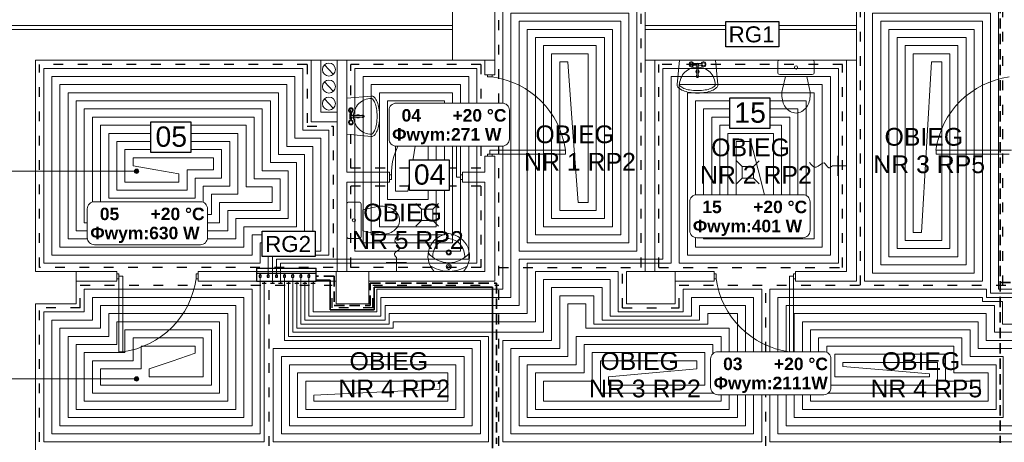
# Model space of a CAD drawing. Extents: x 280060 to 689961, y 120405 to 160329.
# Tile 20 of 85: x 658019 to 659231, y 150284 to 150805. Entities that reach past the tile are written whole.
import ezdxf
from ezdxf.lldxf.tags import DXFTag

# ---------------------------------------------------------------- set-up
doc = ezdxf.new("R2010")
doc.units = 0
doc.header["$MEASUREMENT"] = 0
for name, pattern in [('ACAD_ISO02W100', [15, 12, -3]), ('ACAD_ISO03W100', [30, 12, -18]), ('DASHED2', [9.525, 6.35, -3.175])]:
    doc.linetypes.add(name, pattern=pattern)
for name, color, linetype, lineweight in [('KAM-pro Biała Zarys', 7, 'CONTINUOUS', 9), ('KAM-pro C.O. Powrót', 150, 'ACAD_ISO02W100', 35), ('KAM-pro C.O. Zasilenie', 1, 'CONTINUOUS', 35), ('KAM-pro Kocioł C.O.', 7, 'CONTINUOUS', 18), ('KAM-pro Opis C.O.', 16, 'CONTINUOUS', 13), ('KAM-pro opis Temperatury', 102, 'CONTINUOUS', 18), ('KAM-pro Podkład Sanitarny', 253, 'CONTINUOUS', 25), ('KAM-pro Przerywana Podłogówka', 150, 'ACAD_ISO03W100', 9)]:
    doc.layers.add(name, color=color, linetype=linetype, lineweight=lineweight)
doc.layers.add('KAM-pro Podłogówka Powrót', color=7, linetype='DASH', lineweight=9, true_color=0x008000)
doc.layers.add('KAM-pro Podłogówka Zasilanie', color=7, linetype='SOLID', lineweight=9, true_color=0xff8000)
doc.styles.add('ARIAL', font='arial.ttf')
tags = doc.linetypes.add('DASH', pattern=[15, 10, -5]).pattern_tags.tags
tags[6:7] = [DXFTag(74, 4), DXFTag(75, 0), DXFTag(340, '0'), DXFTag(46, 0.0), DXFTag(50, 0.0), DXFTag(44, 0.0), DXFTag(45, 0.0)]
tags[4:5] = [DXFTag(74, 4), DXFTag(75, 0), DXFTag(340, '0'), DXFTag(46, 0.0), DXFTag(50, 0.0), DXFTag(44, 0.0), DXFTag(45, 0.0)]
tags = doc.linetypes.add('SOLID', pattern=[10, 10, 0]).pattern_tags.tags
tags[6:7] = [DXFTag(74, 4), DXFTag(75, 0), DXFTag(340, '0'), DXFTag(46, 0.0), DXFTag(50, 0.0), DXFTag(44, 0.0), DXFTag(45, 0.0)]
tags[4:5] = [DXFTag(74, 4), DXFTag(75, 0), DXFTag(340, '0'), DXFTag(46, 0.0), DXFTag(50, 0.0), DXFTag(44, 0.0), DXFTag(45, 0.0)]

msp = doc.modelspace()

# ---------------------------------------------------------------- hatches: boundary and pattern name
at = {"layer": 'KAM-pro Opis C.O.'}
h = msp.add_hatch(color=32, dxfattribs=at)
h.dxf.hatch_style = 1
h.paths.add_polyline_path([(658160.5, 150618.3, 1), (658165.7, 150618.3, 1)])
h = msp.add_hatch(color=32, dxfattribs=at)
h.dxf.hatch_style = 1
h.paths.add_polyline_path([(658160.5, 150362.6, 1), (658165.7, 150362.6, 1)])

# ---------------------------------------------------------------- linework, layer by layer
at = {"layer": 'KAM-pro Biała Zarys', "lineweight": 30}
msp.add_line((658383.9, 150483), (658383.9, 150499), dxfattribs=at)
at = {"layer": 'KAM-pro Biała Zarys', "lineweight": 25}
for points in [[(658893, 150708.8), (658942.2, 150708.8), (658942.2, 150670.8), (658893, 150670.8)], [(658180.8, 150679.3), (658230, 150679.3), (658230, 150641.3), (658180.8, 150641.3)], [(658498.8, 150632.5), (658547.9, 150632.5), (658547.9, 150594.5), (658498.8, 150594.5)]]:
    msp.add_lwpolyline(points, close=True, dxfattribs=at)
at = {"layer": 'KAM-pro C.O. Powrót', "color": 6, "linetype": 'DASHED2', "ltscale": 2}
for p, q in [((659225.8, 150825.7), (659225.8, 150284)), ((658406.1, 150489.2), (658383.9, 150489.2)), ((658406.1, 150489.2), (658406.1, 150452.8)), ((658450.5, 150452.8), (658450.5, 150480.6)), ((658450.5, 150480.6), (658606.1, 150480.6)), ((658606.1, 150480.6), (658606.1, 150282.5)), ((659225.8, 150481.4), (659268.5, 150481.4)), ((658406.1, 150452.8), (658450.5, 150452.8))]:
    msp.add_line(p, q, dxfattribs=at)
at = {"layer": 'KAM-pro C.O. Zasilenie', "color": 3}
for p, q in [((658401.1, 150484.2), (658383.9, 150484.2)), ((658401.1, 150484.2), (658401.1, 150447.8)), ((658455.5, 150447.8), (658455.5, 150475.6)), ((658455.5, 150475.6), (658601.1, 150475.6)), ((658601.1, 150475.6), (658601.1, 150277.5)), ((658401.1, 150447.8), (658455.5, 150447.8))]:
    msp.add_line(p, q, dxfattribs=at)
at = {"layer": 'KAM-pro Kocioł C.O.', "lineweight": 30}
for p, q in [((658310.8, 150499), (658383.9, 150499)), ((658310.8, 150499), (658310.8, 150483)), ((658310.8, 150493), (658383.9, 150493)), ((658315.2, 150493), (658315.2, 150490.5)), ((658325.2, 150493), (658325.2, 150490.5)), ((658335.2, 150493), (658335.2, 150490.5)), ((658345.2, 150493), (658345.2, 150490.5)), ((658355.2, 150493), (658355.2, 150490.5)), ((658365.2, 150493), (658365.2, 150490.5)), ((658375.2, 150493), (658375.2, 150490.5)), ((658310.8, 150483), (658383.9, 150483)), ((658316.4, 150490.5), (658313.9, 150490.5)), ((658313.9, 150490.5), (658313.9, 150488)), ((658313.9, 150488), (658316.4, 150488)), ((658316.4, 150488), (658316.4, 150490.5)), ((658317.7, 150480.5), (658322.7, 150480.5)), ((658320.2, 150483), (658320.2, 150480.5)), ((658326.4, 150490.5), (658323.9, 150490.5)), ((658323.9, 150490.5), (658323.9, 150488)), ((658323.9, 150488), (658326.4, 150488)), ((658326.4, 150488), (658326.4, 150490.5)), ((658327.7, 150480.5), (658332.7, 150480.5)), ((658330.2, 150483), (658330.2, 150480.5)), ((658336.4, 150490.5), (658333.9, 150490.5)), ((658333.9, 150490.5), (658333.9, 150488)), ((658333.9, 150488), (658336.4, 150488)), ((658336.4, 150488), (658336.4, 150490.5)), ((658337.7, 150480.5), (658342.7, 150480.5)), ((658340.2, 150483), (658340.2, 150480.5)), ((658346.4, 150490.5), (658343.9, 150490.5)), ((658343.9, 150490.5), (658343.9, 150488)), ((658343.9, 150488), (658346.4, 150488)), ((658346.4, 150488), (658346.4, 150490.5)), ((658347.7, 150480.5), (658352.7, 150480.5)), ((658350.2, 150483), (658350.2, 150480.5)), ((658356.4, 150490.5), (658353.9, 150490.5)), ((658353.9, 150490.5), (658353.9, 150488)), ((658353.9, 150488), (658356.4, 150488)), ((658356.4, 150488), (658356.4, 150490.5)), ((658357.7, 150480.5), (658362.7, 150480.5)), ((658360.2, 150483), (658360.2, 150480.5)), ((658366.4, 150490.5), (658363.9, 150490.5)), ((658363.9, 150490.5), (658363.9, 150488)), ((658363.9, 150488), (658366.4, 150488)), ((658366.4, 150488), (658366.4, 150490.5)), ((658367.7, 150480.5), (658372.7, 150480.5)), ((658370.2, 150483), (658370.2, 150480.5)), ((658376.4, 150490.5), (658373.9, 150490.5)), ((658373.9, 150490.5), (658373.9, 150488)), ((658373.9, 150488), (658376.4, 150488)), ((658376.4, 150488), (658376.4, 150490.5)), ((658377.7, 150480.5), (658382.7, 150480.5)), ((658380.2, 150483), (658380.2, 150480.5))]:
    msp.add_line(p, q, dxfattribs=at)
for points in [[(658888, 150802.7), (658953.2, 150802.7), (658953.2, 150771.6), (658888, 150771.6)], [(658317.7, 150544.6), (658382.8, 150544.6), (658382.8, 150513.5), (658317.7, 150513.5)]]:
    msp.add_lwpolyline(points, close=True, dxfattribs=at)
at = {"layer": 'KAM-pro Opis C.O.', "color": 32}
for p, q in [((657614.3, 150618.3), (658163.1, 150618.3)), ((657614.3, 150362.6), (658163.1, 150362.6))]:
    msp.add_line(p, q, dxfattribs=at)
for centre in [(658163.1, 150618.3), (658163.1, 150362.6)]:
    msp.add_circle(centre, 2.6, dxfattribs=at)
at = {"layer": 'KAM-pro opis Temperatury', "color": 3}
for points in [[(658482.6, 150649.2), (658612.9, 150649.2, 0.414214), (658621.8, 150658.1), (658621.8, 150693.4, 0.414214), (658612.9, 150702.2), (658482.6, 150702.2, 0.414214), (658473.8, 150693.4), (658473.8, 150658.1, 0.414214), (658482.6, 150649.2)], [(658852.6, 150536.4), (658983, 150536.4, 0.414214), (658991.8, 150545.2), (658991.8, 150580.5, 0.414214), (658983, 150589.4), (658852.6, 150589.4, 0.414214), (658843.8, 150580.5), (658843.8, 150545.2, 0.414214), (658852.6, 150536.4)], [(658111.3, 150527.8), (658241.6, 150527.8, 0.414214), (658250.4, 150536.6), (658250.4, 150572, 0.414214), (658241.6, 150580.8), (658111.3, 150580.8, 0.414214), (658102.4, 150572), (658102.4, 150536.6, 0.414214), (658111.3, 150527.8)], [(658878.2, 150343.1), (659008.6, 150343.1, 0.414214), (659017.4, 150351.9), (659017.4, 150387.3, 0.414214), (659008.6, 150396.1), (658878.2, 150396.1, 0.414214), (658869.4, 150387.3), (658869.4, 150351.9, 0.414214), (658878.2, 150343.1)]]:
    msp.add_lwpolyline(points, format="xyb", dxfattribs=at)
at = {"layer": 'KAM-pro Podkład Sanitarny', "lineweight": 20, "ltscale": 13}
for p, q in [((658551.8, 150755), (658551.8, 150823)), ((658603.8, 150755), (658603.8, 150823)), ((658788.8, 150755), (658788.8, 150823)), ((659048.8, 150755), (659048.8, 150823)), ((657998.8, 150798), (658551.8, 150798)), ((658788.8, 150798), (658888, 150798)), ((658953.2, 150798), (659048.8, 150798)), ((657998.8, 150793), (658551.8, 150793)), ((658788.8, 150793), (658888, 150793)), ((658953.2, 150793), (659048.8, 150793)), ((658038.8, 150495), (658038.8, 150755)), ((658038.8, 150755), (658551.8, 150755)), ((658038.8, 150755), (658551.8, 150755)), ((658389.8, 150755), (658377.8, 150755)), ((658377.8, 150755), (658377.8, 150679)), ((658389.8, 150691), (658389.8, 150755)), ((658405.2, 150737.8), (658394.3, 150749.5)), ((658409.8, 150495), (658409.8, 150755)), ((658409.8, 150755), (658409.8, 150691)), ((658421.8, 150617), (658421.8, 150755)), ((658421.8, 150755), (658421.8, 150617)), ((658551.8, 150755), (658603.8, 150755)), ((658591.8, 150737), (658591.8, 150755)), ((658591.8, 150755), (658591.8, 150737)), ((658603.8, 150737), (658603.8, 150755)), ((658788.8, 150755), (659048.8, 150755)), ((658788.8, 150495), (658788.8, 150755)), ((658800.8, 150495), (658800.8, 150755)), ((658847.5, 150750.9), (658852.3, 150751.2)), ((658852.3, 150748.8), (658847.5, 150749.1)), ((658858.9, 150750.9), (658854, 150751.2)), ((658858.9, 150749.1), (658854, 150748.8)), ((659036.8, 150495), (659036.8, 150755)), ((659048.8, 150483), (659048.8, 150755)), ((658591.8, 150737), (658603.8, 150737)), ((658594.8, 150734.5), (658594.8, 150737)), ((658597.8, 150734.5), (658594.8, 150734.5)), ((658597.8, 150734.5), (658600.8, 150734.5)), ((658600.8, 150734.5), (658600.8, 150737)), ((658854.4, 150735.8), (658854.4, 150734.9)), ((658405.2, 150716.8), (658394.3, 150728.4)), ((658405.2, 150695.9), (658394.3, 150707.5)), ((658409.8, 150691), (658389.8, 150691)), ((658425.9, 150691.7), (658425.5, 150686.8)), ((658425.9, 150680.3), (658425.5, 150685.1)), ((658427.6, 150691.7), (658428, 150686.8)), ((658428, 150685.1), (658427.6, 150680.3)), ((658441, 150687.2), (658441.8, 150687.2)), ((658377.8, 150679), (658409.8, 150679)), ((658556.8, 150611), (658556.8, 150649.2)), ((658556.8, 150649.2), (658556.8, 150611)), ((658561.8, 150614), (658561.8, 150649.2)), ((658591.8, 150617), (658591.8, 150637)), ((658591.8, 150637), (658603.8, 150637)), ((658597.8, 150639.5), (658594.8, 150639.5)), ((658594.8, 150639.5), (658594.8, 150637)), ((658600.8, 150637), (658594.8, 150637)), ((658597.8, 150639.5), (658597.8, 150644.5)), ((658690.8, 150644.5), (658597.8, 150644.5)), ((658597.8, 150639.5), (658600.8, 150639.5)), ((658600.8, 150639.5), (658600.8, 150637)), ((658600.8, 150639.5), (658690.8, 150639.5)), ((658600.8, 150639.5), (658610.8, 150639.5)), ((658603.8, 150483), (658603.8, 150637)), ((658690.8, 150639.5), (658690.8, 150644.5)), ((659025.8, 150612.6), (659025.8, 150637.4)), ((659146.8, 150639.5), (659146.8, 150644.5)), ((659146.8, 150644.5), (659239.8, 150644.5)), ((659236.8, 150639.5), (659146.8, 150639.5)), ((658901.2, 150631), (658908.2, 150624)), ((658929.2, 150631), (658922.2, 150624)), ((659036.8, 150625), (659019.5, 150625)), ((658421.8, 150617), (658474.3, 150617)), ((658474.3, 150605), (658474.3, 150617)), ((658476.8, 150614), (658474.3, 150614)), ((658476.8, 150611), (658476.8, 150614)), ((658561.8, 150611), (658561.8, 150614)), ((658561.8, 150614), (658564.3, 150614)), ((658564.3, 150617), (658591.8, 150617)), ((658564.3, 150605), (658564.3, 150617)), ((658564.3, 150614), (658564.3, 150608)), ((658922.2, 150624), (658908.2, 150624)), ((658908.2, 150624), (658908.2, 150610)), ((658922.2, 150617), (658922.2, 150624)), ((658922.2, 150610), (658922.2, 150624)), ((658421.8, 150495), (658421.8, 150605)), ((658421.8, 150605), (658474.3, 150605)), ((658476.8, 150608), (658474.3, 150608)), ((658476.8, 150611), (658476.8, 150608)), ((658561.8, 150611), (658556.8, 150611)), ((658561.8, 150611), (658561.8, 150608)), ((658561.8, 150608), (658564.3, 150608)), ((658564.3, 150605), (658591.8, 150605)), ((658591.8, 150495), (658591.8, 150605)), ((658901.2, 150603), (658908.2, 150610)), ((658908.2, 150610), (658922.2, 150610)), ((658929.2, 150603), (658922.2, 150610)), ((658506.7, 150578.8), (658513.7, 150571.8)), ((658534.7, 150578.8), (658527.7, 150571.8)), ((658527.7, 150571.8), (658513.7, 150571.8)), ((658513.7, 150571.8), (658513.7, 150557.8)), ((658527.7, 150564.8), (658527.7, 150571.8)), ((658527.7, 150557.8), (658527.7, 150571.8)), ((658506.7, 150550.8), (658513.7, 150557.8)), ((658513.7, 150557.8), (658527.7, 150557.8)), ((658534.7, 150550.8), (658527.7, 150557.8)), ((658470.4, 150506), (658495.1, 150506)), ((658482.8, 150495), (658482.8, 150512.3)), ((658546.6, 150503.8), (658546.6, 150505.5)), ((658547.6, 150503.8), (658547.6, 150505.5)), ((658038.8, 150495), (658088.8, 150495)), ((658098.8, 150495), (658038.8, 150495)), ((658088.8, 150455), (658088.8, 150495)), ((658088.8, 150495), (658138.8, 150495)), ((658098.8, 150495), (658138.8, 150495)), ((658138.8, 150495), (658138.8, 150483)), ((658141.3, 150492), (658138.8, 150492)), ((658138.8, 150486), (658138.8, 150492)), ((658141.3, 150489), (658141.3, 150492)), ((658236.3, 150489), (658236.3, 150492)), ((658236.3, 150492), (658238.8, 150492)), ((658238.8, 150495), (658408.8, 150495)), ((658238.8, 150495), (658238.8, 150483)), ((658408.8, 150495), (658448.8, 150495)), ((658408.8, 150455), (658408.8, 150495)), ((658448.8, 150455), (658448.8, 150495)), ((658448.8, 150495), (658591.8, 150495)), ((658529.2, 150495), (658565.2, 150495)), ((658546.6, 150496.5), (658546.6, 150497.8)), ((658547.6, 150496.5), (658547.6, 150497.7)), ((658765.8, 150495), (658825.8, 150495)), ((658765.8, 150455), (658765.8, 150495)), ((658800.8, 150495), (658873.8, 150495)), ((658825.8, 150455), (658825.8, 150495)), ((658873.8, 150495), (658873.8, 150483)), ((658876.3, 150492), (658873.8, 150492)), ((658876.3, 150489), (658876.3, 150492)), ((658971.3, 150489), (658971.3, 150492)), ((658971.3, 150492), (658973.8, 150492)), ((658973.8, 150495), (659036.8, 150495)), ((658973.8, 150495), (658973.8, 150483)), ((658973.8, 150486), (658973.8, 150492)), ((658088.8, 150483), (658138.8, 150483)), ((658141.3, 150486), (658138.8, 150486)), ((658141.3, 150489), (658146.3, 150489)), ((658141.3, 150489), (658141.3, 150486)), ((658141.3, 150486), (658141.3, 150396)), ((658146.3, 150396), (658146.3, 150489)), ((658236.3, 150489), (658236.3, 150486)), ((658236.3, 150486), (658238.8, 150486)), ((658238.8, 150483), (658408.8, 150483)), ((658448.8, 150483), (658603.8, 150483)), ((658825.8, 150483), (658873.8, 150483)), ((658876.3, 150486), (658873.8, 150486)), ((658876.3, 150489), (658876.3, 150486)), ((658971.3, 150489), (658966.3, 150489)), ((658966.3, 150396), (658966.3, 150489)), ((658971.3, 150489), (658971.3, 150486)), ((658971.3, 150486), (658973.8, 150486)), ((658971.3, 150486), (658971.3, 150396)), ((658973.8, 150483), (659048.8, 150483)), ((658038.8, 149890), (658038.8, 150455)), ((658038.8, 150455), (658088.8, 150455)), ((658038.8, 150455), (658088.8, 150455)), ((658408.8, 150455), (658448.8, 150455)), ((658765.8, 150455), (658825.8, 150455)), ((658141.3, 150396), (658146.3, 150396)), ((658971.3, 150396), (658966.3, 150396))]:
    msp.add_line(p, q, dxfattribs=at)
for points in [[(658828.2, 150725), (658831, 150755), (658875.4, 150755), (658878.2, 150725, -0.022809), (658878.2, 150724.6, -0.203453), (658876.8, 150721.4, -0.097163), (658870.9, 150717.6, -0.054131), (658863.4, 150715.5, -0.041072), (658853.2, 150714.6, -0.041072), (658843, 150715.5, -0.054131), (658835.5, 150717.6, -0.097163), (658829.6, 150721.4, -0.203453), (658828.2, 150724.6, -0.203453)], [(658875.2, 150724.8, -0.022809), (658875.2, 150724.6, -0.203453), (658874.7, 150723.6, -0.097163), (658869.8, 150720.3, -0.054131), (658862.9, 150718.4, -0.041072), (658853.2, 150717.6, -0.041072), (658843.5, 150718.4, -0.054131), (658836.6, 150720.3, -0.097163), (658831.6, 150723.6, -0.203453), (658831.2, 150724.6, -0.098491), (658832.9, 150733.1, -0.098491), (658837.6, 150740.2, -0.098491), (658844.8, 150745, -0.098491), (658853.2, 150746.6, -0.098491), (658861.6, 150745, -0.098491), (658868.7, 150740.2, -0.098491), (658873.5, 150733.1, -0.098491), (658875.2, 150724.6)], [(658854, 150735.5, 0.104546), (658854, 150735.8), (658854, 150750, 1), (658852.3, 150750), (658852.3, 150735.8, 0.104546), (658852.4, 150735.5)], [(658852.3, 150736.7, 0.009141), (658852.3, 150736.6, 0.100796), (658852, 150736.2, 0.104546), (658851.9, 150735.8, 0.104546), (658852, 150735.4)], [(658851.9, 150735.8), (658851.9, 150734.9, 0.104546), (658852, 150734.5, 0.100796), (658852.3, 150734.1, 0.095911), (658852.7, 150733.8, 0.09272), (658853.2, 150733.7, 0.09272), (658853.7, 150733.8, 0.095911), (658854.1, 150734.1, 0.100796), (658854.3, 150734.5)], [(658852, 150735.4, 0.100796), (658852.3, 150735, 0.095911), (658852.7, 150734.7)], [(658853.2, 150734.6, 0.09272), (658853.7, 150734.7, 0.095911), (658854.1, 150735, 0.100796), (658854.3, 150735.4)], [(658854.3, 150735.4, 0.104546), (658854.4, 150735.8, 0.104546), (658854.3, 150736.2, 0.100796), (658854.1, 150736.6)], [(658451.7, 150661), (658421.8, 150663.8), (658421.8, 150708.2), (658451.7, 150711, -0.022809), (658452.1, 150711, -0.203453), (658455.3, 150709.6, -0.097163), (658459.2, 150703.7, -0.054131), (658461.3, 150696.2, -0.041072), (658462.1, 150686, -0.041072), (658461.3, 150675.8, -0.054131), (658459.2, 150668.3, -0.097163), (658455.3, 150662.4, -0.203453), (658452.1, 150661, -0.203453)], [(658990.8, 150704.2, 0.072039), (658992, 150712.5, 0.05824), (658991.2, 150719.3)], [(658452, 150708, -0.022809), (658452.1, 150708, -0.203453), (658453.2, 150707.5, -0.097163), (658456.4, 150702.6, -0.054131), (658458.3, 150695.7, -0.041072), (658459.1, 150686, -0.041072), (658458.3, 150676.3, -0.054131), (658456.4, 150669.4, -0.097163), (658453.2, 150664.4, -0.203453), (658452.1, 150664, -0.098491), (658443.7, 150665.7, -0.098491), (658436.6, 150670.4, -0.098491), (658431.8, 150677.6, -0.098491), (658430.1, 150686, -0.098491), (658431.8, 150694.4, -0.098491), (658436.6, 150701.6, -0.098491), (658443.7, 150706.3, -0.098491), (658452.1, 150708)], [(658441.2, 150686.8, 0.104546), (658441, 150686.8), (658426.8, 150686.8, 1), (658426.8, 150685.1), (658441, 150685.1, 0.104546), (658441.2, 150685.2)], [(658441.4, 150687.2, 0.104546), (658441, 150687.2, 0.104546), (658440.5, 150687.2, 0.100796), (658440.1, 150686.9)], [(658440.1, 150685.1, 0.009141), (658440.1, 150685.1, 0.100796), (658440.5, 150684.8, 0.104546), (658441, 150684.7, 0.104546), (658441.4, 150684.8)], [(658441, 150684.7), (658441.8, 150684.7, 0.104546), (658442.3, 150684.8, 0.100796), (658442.7, 150685.1, 0.095911), (658442.9, 150685.5, 0.09272), (658443, 150686, 0.09272), (658442.9, 150686.5, 0.095911), (658442.7, 150686.9, 0.100796), (658442.3, 150687.2)], [(658442.1, 150686, 0.09272), (658442, 150686.5, 0.095911), (658441.8, 150686.9, 0.100796), (658441.4, 150687.2)], [(658441.4, 150684.8, 0.100796), (658441.8, 150685.1, 0.095911), (658442, 150685.5)], [(658967.4, 150691.9, 0.132138), (658974.5, 150690, 0.132138), (658981.5, 150691.9)], [(658472.6, 150574.2, 0.072039), (658464.3, 150575.4, 0.05824), (658457.5, 150574.6)], [(658484.9, 150550.9, 0.132138), (658486.8, 150557.9, 0.132138), (658484.9, 150565)]]:
    msp.add_lwpolyline(points, format="xyb", dxfattribs=at)
for points in [[(658954.5, 150737.5), (658994.5, 150737.5, 0.414214), (658997, 150740), (658997, 150752.5, 0.414214), (658994.5, 150755), (658954.5, 150755, 0.414214), (658952, 150752.5), (658952, 150740, 0.414214)], [(658439.3, 150537.9), (658439.3, 150577.9, 0.414214), (658436.8, 150580.4), (658424.3, 150580.4, 0.414214), (658421.8, 150577.9), (658421.8, 150537.9, 0.414214), (658424.3, 150535.4), (658436.8, 150535.4, 0.414214)]]:
    msp.add_lwpolyline(points, format="xyb", close=True, dxfattribs=at)
for points in [[(658991.2, 150719.3), (658987.6, 150735), (658961.4, 150735), (658957.8, 150719.3)], [(658457.5, 150574.6), (658441.7, 150571), (658441.7, 150544.9), (658457.5, 150541.2)]]:
    msp.add_lwpolyline(points, dxfattribs=at)
for centre, radius in [((658399.8, 150743.6), 8), ((658845.7, 150750), 2), ((658860.7, 150750), 2), ((658974.5, 150746.2), 1.96), ((658399.8, 150722.6), 8), ((658399.8, 150701.7), 8), ((658426.8, 150693.5), 2), ((658426.8, 150678.5), 2), ((658430.5, 150557.9), 1.96), ((658547.2, 150518.4), 3.05), ((658547.2, 150518.4), 2.15), ((658547.2, 150500.8), 3.05), ((658547.2, 150500.8), 1.55)]:
    msp.add_circle(centre, radius, dxfattribs=at)
for centre, radius, start, end in [((658845.7, 150750), 3, 18.4795, 341.5205), ((658853.2, 150750), 1.5, 304.5181, 235.4819), ((658860.7, 150750), 3, 198.4795, 161.5205), ((658586.2, 150629.9), 105.6, 7.942, 82.058), ((658853.2, 150741.1), 2, 115.1507, 244.8493), ((658853.1, 150735.8), 0.778, 203.8735, 226.8965), ((658853.2, 150735.9), 0.848, 226.8965, 248.8106), ((658853.2, 150736), 1.33, 248.8106, 270), ((658853.2, 150736), 0.934, 248.8106, 270), ((658853.2, 150736), 0.934, 270, 291.1894), ((658853.2, 150735.9), 0.848, 291.1894, 313.1035), ((658853.3, 150735.8), 0.778, 313.1035, 336.1265), ((658853.2, 150741.1), 2, 295.1507, 64.8493), ((658853.2, 150735.7), 1.25, 46.8965, 48.9915), ((658853.3, 150734.9), 1.1, 336.1265, 0), ((659251.3, 150629.9), 105.6, 97.942, 172.058), ((658986.4, 150712.5), 29.4, 166.6674, 180), ((658986.4, 150712.5), 29.4, 180, 196.4817), ((658980.5, 150710.8), 23.3, 196.4817, 215.5377), ((658976.8, 150708.1), 18.7, 215.5377, 239.8906), ((658972.1, 150708.1), 18.7, 300.1094, 324.4623), ((658968.4, 150710.8), 23.3, 324.4623, 343.5183), ((658426.8, 150693.5), 3, 288.4795, 251.5205), ((658426.8, 150686), 1.5, 34.5181, 325.4819), ((658435.6, 150686), 2, 25.1507, 154.8493), ((658435.6, 150686), 2, 205.1507, 334.8493), ((658441, 150686), 1.25, 136.8966, 138.9915), ((658440.9, 150686.1), 0.778, 43.1034, 66.1265), ((658440.9, 150685.9), 0.778, 293.8735, 316.8966), ((658440.9, 150686), 0.848, 21.1894, 43.1034), ((658440.9, 150686), 0.848, 316.8966, 338.8106), ((658440.8, 150686), 0.934, 0, 21.1894), ((658440.8, 150686), 0.934, 338.8106, 0), ((658441.8, 150686.2), 1.1, 66.1265, 90), ((658440.8, 150686), 1.33, 338.8106, 0), ((658426.8, 150678.5), 3, 108.4795, 71.5205), ((658552.6, 150615.2), 75.9, 153.3548, 180.916), ((658466, 150551.9), 23.3, 54.4623, 73.5183), ((658468.6, 150555.6), 18.7, 30.1094, 54.4623), ((658464.3, 150569.9), 29.4, 256.6674, 270), ((658464.3, 150569.9), 29.4, 270, 286.4817), ((658466, 150564), 23.3, 286.4817, 305.5377), ((658468.6, 150560.3), 18.7, 305.5377, 329.8906), ((658549.2, 150514), 27.6, 94.707, 223.4833), ((658545.2, 150514), 27.6, 316.5167, 85.293), ((658549.2, 150514), 21.6, 94.707, 184.3166), ((658545.2, 150514), 21.6, 354.4703, 85.293), ((658548.4, 150540.3), 34.8, 220.2628, 268.3962), ((658546.5, 150540.3), 34.8, 271.6038, 318.3171), ((658548.4, 150540.3), 45.3, 237.9606, 266.4348), ((658546.6, 150540.2), 45.2, 272.747, 300.8017), ((658131.7, 150500.6), 105.6, 277.942, 352.058), ((658980.8, 150500.6), 105.6, 187.942, 262.058)]:
    msp.add_arc(centre, radius, start, end, dxfattribs=at)
for points in [[(659019.5, 150625), (659014.8, 150622.7), (659009.1, 150628.7), (658999.3, 150623.3), (658991, 150629)], [(658482.8, 150512.3), (658480.5, 150517), (658486.5, 150522.6), (658481, 150532.4), (658486.7, 150540.8)]]:
    msp.add_spline(points, degree=3, dxfattribs=at)
at = {"layer": 'KAM-pro Podłogówka Powrót', "color": 4}
for p, q in [((658623.8, 150463), (658623.8, 150813)), ((659213.8, 150468), (659213.8, 150813)), ((658700, 150666.5), (658693.8, 150753)), ((659135, 150648), (659141.3, 150753)), ((658441.8, 150530), (658441.8, 150735)), ((658820.8, 150505), (658820.8, 150735)), ((658461.8, 150550), (658461.8, 150715)), ((658481.8, 150593.6), (658481.8, 150649.3)), ((658927.8, 150620), (658918.8, 150655)), ((658187, 150620), (658158.8, 150625)), ((658503.1, 150632.5), (658503.3, 150633.7)), ((658257.8, 150620), (658225.2, 150620)), ((658225.2, 150620), (658225.2, 150595)), ((658496.8, 150593.6), (658498.8, 150605.8)), ((658245.2, 150600), (658245.2, 150580.1)), ((658277.8, 150600), (658245.2, 150600)), ((658496.8, 150593.6), (658481.8, 150593.6)), ((658329.8, 150580), (658265.2, 150580)), ((658265.2, 150580), (658265.2, 150555)), ((658349.8, 150560), (658285.2, 150560)), ((658285.2, 150560), (658285.2, 150535)), ((658305.2, 150540), (658305.2, 150515)), ((658317.7, 150540), (658305.2, 150540)), ((658531.8, 150550), (658461.8, 150550)), ((658551.8, 150530), (658441.8, 150530)), ((658389.8, 150520), (658382.8, 150520)), ((658325.2, 150513.5), (658325.2, 150493)), ((658335.2, 150510), (658335.2, 150493)), ((658571.8, 150510), (658335.2, 150510)), ((658643.8, 150443), (658643.8, 150505)), ((658643.8, 150505), (658820.8, 150505)), ((658315.2, 150488), (658315.2, 150295)), ((658345.2, 150488), (658345.2, 150410)), ((658355.2, 150488), (658355.2, 150420)), ((658365.2, 150488), (658365.2, 150430)), ((658375.2, 150488), (658375.2, 150440)), ((658663.8, 150420), (658663.8, 150485)), ((658663.8, 150485), (658745.8, 150485)), ((658745.8, 150440), (658745.8, 150485)), ((659213.8, 150468), (659250.8, 150468)), ((658295.2, 150463), (658295.2, 150315)), ((658463.8, 150440), (658463.8, 150463)), ((658463.8, 150463), (658623.8, 150463)), ((658683.8, 150400), (658683.8, 150465)), ((658683.8, 150465), (658725.8, 150465)), ((658725.8, 150430), (658725.8, 150465)), ((658845.8, 150440), (658845.8, 150463)), ((658845.8, 150463), (658922.3, 150463)), ((658952.3, 150463), (659203.8, 150463)), ((659203.8, 150458), (659203.8, 150463)), ((659203.8, 150458), (659228.6, 150458)), ((659228.6, 150430), (659228.6, 150458)), ((658275.2, 150443), (658275.2, 150335)), ((658473.8, 150443), (658643.8, 150443)), ((658473.8, 150430), (658473.8, 150443)), ((658865.8, 150443), (658902.3, 150443)), ((658865.8, 150430), (658865.8, 150443)), ((658972.3, 150443), (659208.6, 150443)), ((659208.6, 150410), (659208.6, 150443)), ((658463.8, 150440), (658375.2, 150440)), ((658745.8, 150440), (658845.8, 150440)), ((658255.2, 150423), (658255.2, 150355)), ((658663.8, 150420), (658355.2, 150420)), ((658473.8, 150430), (658365.2, 150430)), ((658725.8, 150430), (658865.8, 150430)), ((658992.3, 150423), (659188.6, 150423)), ((659188.6, 150390), (659188.6, 150423)), ((659228.6, 150430), (659355.8, 150430)), ((658586.1, 150410), (658345.2, 150410)), ((658703.8, 150380), (658703.8, 150415)), ((658703.8, 150415), (658882.3, 150415)), ((659208.6, 150410), (659250.8, 150410)), ((658235.2, 150403), (658235.2, 150394.1)), ((658623.8, 150295), (658623.8, 150400)), ((658683.8, 150400), (658623.8, 150400)), ((658723.8, 150360), (658723.8, 150395)), ((658723.8, 150395), (658862.3, 150395)), ((659012.3, 150403), (659168.6, 150403)), ((659168.6, 150370), (659168.6, 150403)), ((658207, 150384.6), (658235.2, 150394.1)), ((659032.3, 150383), (659148.6, 150383)), ((659032.3, 150383), (659032.3, 150378)), ((659148.6, 150355), (659148.6, 150383)), ((659188.6, 150390), (659229.4, 150390)), ((659229.4, 150315), (659229.4, 150390)), ((658643.8, 150315), (658643.8, 150380)), ((658703.8, 150380), (658643.8, 150380)), ((658743.8, 150365), (658798, 150370)), ((659091.3, 150373), (659032.3, 150378)), ((659168.6, 150370), (659210.8, 150370)), ((659210.8, 150335), (659210.8, 150370)), ((658663.8, 150335), (658663.8, 150360)), ((658723.8, 150360), (658663.8, 150360)), ((658743.8, 150355), (658743.8, 150365)), ((658118.8, 150355), (658255.2, 150355)), ((658381.3, 150342.5), (658458.7, 150346.2)), ((658098.8, 150335), (658275.2, 150335)), ((658078.8, 150315), (658295.2, 150315)), ((658058.8, 150295), (658315.2, 150295))]:
    msp.add_line(p, q, dxfattribs=at)
for points in [[(658623.8, 150813), (658768.8, 150813), (658768.8, 150530)], [(659213.8, 150813), (659068.8, 150813), (659068.8, 150493)], [(658768.8, 150530), (658643.8, 150530), (658643.8, 150793)], [(658643.8, 150793), (658748.8, 150793), (658748.8, 150550)], [(659068.8, 150493), (659193.8, 150493), (659193.8, 150793)], [(659193.8, 150793), (659088.8, 150793), (659088.8, 150513)], [(658748.8, 150550), (658663.8, 150550), (658663.8, 150773)], [(658663.8, 150773), (658728.8, 150773), (658728.8, 150570)], [(659088.8, 150513), (659173.8, 150513), (659173.8, 150773)], [(659173.8, 150773), (659108.8, 150773), (659108.8, 150533)], [(658728.8, 150570), (658683.8, 150570), (658683.8, 150753)], [(658683.8, 150753), (658693.8, 150753)], [(659108.8, 150533), (659153.8, 150533), (659153.8, 150753)], [(659153.8, 150753), (659141.3, 150753)], [(658058.8, 150735), (658357.8, 150735), (658357.8, 150659)], [(658305.2, 150515), (658058.8, 150515), (658058.8, 150735)], [(658441.8, 150735), (658571.8, 150735), (658571.8, 150702.2)], [(658820.8, 150735), (659016.8, 150735), (659016.8, 150515)], [(658078.8, 150715), (658337.8, 150715), (658337.8, 150639)], [(658102.6, 150535), (658078.8, 150535), (658078.8, 150715)], [(658461.8, 150715), (658551.8, 150715), (658551.8, 150702.2)], [(659016.8, 150515), (658840.8, 150515), (658840.8, 150715)], [(658840.8, 150715), (658996.8, 150715), (658996.8, 150535)], [(658098.8, 150695), (658317.8, 150695), (658317.8, 150619)], [(658102.4, 150555), (658098.8, 150555), (658098.8, 150695)], [(658860.8, 150695), (658893, 150695)], [(658860.8, 150589.4), (658860.8, 150695)], [(658942.2, 150695), (658976.8, 150695), (658976.8, 150589.4)], [(658118.8, 150675), (658180.8, 150675)], [(658118.8, 150580.8), (658118.8, 150675)], [(658230, 150675), (658297.8, 150675), (658297.8, 150599)], [(658880.8, 150675), (658893, 150675)], [(658880.8, 150589.4), (658880.8, 150675)], [(658942.2, 150675), (658956.8, 150675), (658956.8, 150589.4)], [(658138.8, 150655), (658180.8, 150655)], [(658225.2, 150595), (658138.8, 150595), (658138.8, 150655)], [(658230, 150655), (658277.8, 150655), (658277.8, 150600)], [(658357.8, 150659), (658389.8, 150659), (658389.8, 150520)], [(658531.8, 150649.2), (658531.8, 150632.5)], [(658551.8, 150649.2), (658551.8, 150530)], [(658571.8, 150649.2), (658571.8, 150510)], [(658900.8, 150655), (658918.8, 150655)], [(658900.8, 150589.4), (658900.8, 150655)], [(658337.8, 150639), (658369.8, 150639), (658369.8, 150544)], [(658158.8, 150635), (658257.8, 150635), (658257.8, 150620)], [(658158.8, 150625), (658158.8, 150635)], [(658317.8, 150619), (658349.8, 150619), (658349.8, 150560)], [(658297.8, 150599), (658329.8, 150599), (658329.8, 150580)], [(658531.8, 150594.5), (658531.8, 150550)], [(658265.2, 150555), (658250.4, 150555)], [(658285.2, 150535), (658250.3, 150535)], [(658996.8, 150535), (658860.8, 150535), (658860.8, 150536.4)], [(658295.2, 150463), (658108.8, 150463), (658108.8, 150435)], [(658922.3, 150396.1), (658922.3, 150463)], [(658952.3, 150396.1), (658952.3, 150463)], [(658275.2, 150443), (658128.8, 150443), (658128.8, 150415)], [(658902.3, 150396.1), (658902.3, 150443)], [(658972.3, 150396.1), (658972.3, 150443)], [(658108.8, 150435), (658058.8, 150435), (658058.8, 150295)], [(658255.2, 150423), (658148.8, 150423), (658148.8, 150395)], [(658992.3, 150396.1), (658992.3, 150423)], [(658128.8, 150415), (658078.8, 150415), (658078.8, 150315)], [(658341.3, 150295), (658586.1, 150295), (658586.1, 150410)], [(658882.3, 150396.1), (658882.3, 150415)], [(658148.8, 150395), (658098.8, 150395), (658098.8, 150335)], [(658235.2, 150403), (658168.8, 150403), (658168.8, 150375)], [(658743.8, 150355), (658862.3, 150355), (658862.3, 150395)], [(659012.3, 150395.3), (659012.3, 150403)], [(658566.1, 150390), (658341.3, 150390), (658341.3, 150295)], [(658361.3, 150315), (658566.1, 150315), (658566.1, 150390)], [(658168.8, 150375), (658118.8, 150375), (658118.8, 150355)], [(658546.1, 150370), (658361.3, 150370), (658361.3, 150315)], [(658381.3, 150335), (658546.1, 150335), (658546.1, 150370)], [(659148.6, 150355), (659017.4, 150355)], [(658381.3, 150342.5), (658381.3, 150335)], [(658623.8, 150295), (658922.3, 150295), (658922.3, 150343.1)], [(658643.8, 150315), (658902.3, 150315), (658902.3, 150343.1)], [(658663.8, 150335), (658882.3, 150335), (658882.3, 150343.1)], [(659250.8, 150295), (658952.3, 150295), (658952.3, 150343.1)], [(659229.4, 150315), (658972.3, 150315), (658972.3, 150343.1)], [(659210.8, 150335), (658992.3, 150335), (658992.3, 150343.1)]]:
    msp.add_lwpolyline(points, dxfattribs=at)
at = {"layer": 'KAM-pro Podłogówka Zasilanie', "color": 1}
for p, q in [((658613.8, 150702.2), (658613.8, 150823)), ((659223.8, 150473), (659223.8, 150823)), ((658431.8, 150520), (658431.8, 150745)), ((658810.8, 150510), (658810.8, 150745)), ((658451.8, 150540), (658451.8, 150725)), ((658471.8, 150583.6), (658471.8, 150705)), ((658706.3, 150580), (658700, 150666.5)), ((658503.3, 150633.7), (658505.9, 150649.2)), ((658613.8, 150473), (658613.8, 150649.3)), ((659128.8, 150543), (659135, 150648)), ((658215.2, 150615), (658187, 150620)), ((658215.2, 150615), (658215.2, 150605)), ((658935.6, 150589.4), (658927.8, 150620)), ((658267.8, 150610), (658235.2, 150610)), ((658235.2, 150610), (658235.2, 150585)), ((658287.8, 150590), (658255.2, 150590)), ((658255.2, 150590), (658255.2, 150565)), ((658521.8, 150583.6), (658471.8, 150583.6)), ((658339.8, 150570), (658275.2, 150570)), ((658275.2, 150570), (658275.2, 150545)), ((658359.8, 150550), (658295.2, 150550)), ((658295.2, 150550), (658295.2, 150525)), ((658541.8, 150540), (658451.8, 150540)), ((658315.2, 150530), (658315.2, 150505)), ((658317.7, 150530), (658315.2, 150530)), ((658561.8, 150520), (658431.8, 150520)), ((658330.2, 150513.5), (658330.2, 150483)), ((658340.2, 150505), (658340.2, 150483)), ((658581.8, 150505), (658340.2, 150505)), ((658399.8, 150515), (658382.8, 150515)), ((658633.8, 150453), (658633.8, 150510)), ((658633.8, 150510), (658810.8, 150510)), ((658653.8, 150433), (658653.8, 150495)), ((658653.8, 150495), (658755.8, 150495)), ((658755.8, 150445), (658755.8, 150495)), ((658320.2, 150480.5), (658320.2, 150285)), ((658350.2, 150480.5), (658350.2, 150415)), ((658360.2, 150480.5), (658360.2, 150425)), ((658370.2, 150480.5), (658370.2, 150435)), ((658380.2, 150480.5), (658380.2, 150445)), ((658305.2, 150473), (658305.2, 150305)), ((658458.8, 150445), (658458.8, 150473)), ((658458.8, 150473), (658613.8, 150473)), ((658673.8, 150410), (658673.8, 150475)), ((658673.8, 150475), (658735.8, 150475)), ((658735.8, 150435), (658735.8, 150475)), ((658835.8, 150445), (658835.8, 150473)), ((658835.8, 150473), (658932.3, 150473)), ((658942.3, 150473), (659208.8, 150473)), ((659208.8, 150463), (659208.8, 150473)), ((659223.8, 150473), (659260.8, 150473)), ((658693.8, 150390), (658693.8, 150455)), ((658693.8, 150455), (658715.8, 150455)), ((658715.8, 150425), (658715.8, 150455)), ((659208.8, 150463), (659240.8, 150463)), ((658285.2, 150453), (658285.2, 150325)), ((658458.8, 150445), (658380.2, 150445)), ((658468.8, 150453), (658633.8, 150453)), ((658468.8, 150435), (658468.8, 150453)), ((658755.8, 150445), (658835.8, 150445)), ((658855.8, 150435), (658855.8, 150453)), ((658855.8, 150453), (658912.3, 150453)), ((658962.3, 150453), (659218.6, 150453)), ((659218.6, 150420), (659218.6, 150453)), ((658265.2, 150433), (658265.2, 150345)), ((658468.8, 150435), (658370.2, 150435)), ((658478.8, 150425), (658478.8, 150433)), ((658478.8, 150433), (658653.8, 150433)), ((658735.8, 150435), (658855.8, 150435)), ((658982.3, 150433), (659198.6, 150433)), ((659198.6, 150400), (659198.6, 150433)), ((658478.8, 150425), (658360.2, 150425)), ((658715.8, 150425), (658892.3, 150425)), ((659218.6, 150420), (659260.8, 150420)), ((658245.2, 150413), (658245.2, 150365)), ((658596.1, 150415), (658350.2, 150415)), ((658613.8, 150285), (658613.8, 150410)), ((658673.8, 150410), (658613.8, 150410)), ((659002.3, 150413), (659178.6, 150413)), ((659178.6, 150380), (659178.6, 150413)), ((658713.8, 150370), (658713.8, 150405)), ((658713.8, 150405), (658872.3, 150405)), ((659198.6, 150400), (659240.8, 150400)), ((658178.8, 150375), (658207, 150384.6)), ((658633.8, 150305), (658633.8, 150390)), ((658693.8, 150390), (658633.8, 150390)), ((658733.8, 150345), (658733.8, 150385)), ((658733.8, 150385), (658852.3, 150385)), ((659022.3, 150393), (659158.6, 150393)), ((659158.6, 150360), (659158.6, 150393)), ((658653.8, 150325), (658653.8, 150370)), ((658713.8, 150370), (658653.8, 150370)), ((658798, 150370), (658852.3, 150375)), ((659138.6, 150369), (659091.3, 150373)), ((659178.6, 150380), (659220.8, 150380)), ((659220.8, 150325), (659220.8, 150380)), ((658178.8, 150365), (658245.2, 150365)), ((659138.6, 150365), (659138.6, 150369)), ((659158.6, 150360), (659200.8, 150360)), ((659200.8, 150345), (659200.8, 150360)), ((658458.7, 150346.2), (658536.1, 150350)), ((658108.8, 150345), (658265.2, 150345)), ((658088.8, 150325), (658285.2, 150325)), ((658068.8, 150305), (658305.2, 150305)), ((658048.8, 150285), (658320.2, 150285))]:
    msp.add_line(p, q, dxfattribs=at)
for points in [[(658613.8, 150823), (658778.8, 150823), (658778.8, 150520)], [(659223.8, 150823), (659058.8, 150823), (659058.8, 150483)], [(658778.8, 150520), (658633.8, 150520), (658633.8, 150803)], [(658633.8, 150803), (658758.8, 150803), (658758.8, 150540)], [(659058.8, 150483), (659203.8, 150483), (659203.8, 150803)], [(659203.8, 150803), (659078.8, 150803), (659078.8, 150503)], [(658758.8, 150540), (658653.8, 150540), (658653.8, 150783)], [(658653.8, 150783), (658738.8, 150783), (658738.8, 150560)], [(659078.8, 150503), (659183.8, 150503), (659183.8, 150783)], [(659183.8, 150783), (659098.8, 150783), (659098.8, 150523)], [(658738.8, 150560), (658673.8, 150560), (658673.8, 150763)], [(658673.8, 150763), (658718.8, 150763), (658718.8, 150580)], [(659098.8, 150523), (659163.8, 150523), (659163.8, 150763)], [(659163.8, 150763), (659118.8, 150763), (659118.8, 150543)], [(658048.8, 150745), (658367.8, 150745), (658367.8, 150669)], [(658315.2, 150505), (658048.8, 150505), (658048.8, 150745)], [(658431.8, 150745), (658581.8, 150745), (658581.8, 150702.2)], [(658810.8, 150745), (659026.8, 150745), (659026.8, 150505)], [(658068.8, 150725), (658347.8, 150725), (658347.8, 150649)], [(658295.2, 150525), (658068.8, 150525), (658068.8, 150725)], [(658451.8, 150725), (658561.8, 150725), (658561.8, 150702.2)], [(659026.8, 150505), (658830.8, 150505), (658830.8, 150725)], [(658830.8, 150725), (659006.8, 150725), (659006.8, 150525)], [(658088.8, 150705), (658327.8, 150705), (658327.8, 150629)], [(658102.4, 150545), (658088.8, 150545), (658088.8, 150705)], [(658471.8, 150705), (658541.8, 150705), (658541.8, 150702.2)], [(658850.8, 150705), (658893, 150705)], [(658850.8, 150589.2), (658850.8, 150705)], [(658942.2, 150705), (658986.8, 150705), (658986.8, 150588.5)], [(658108.8, 150685), (658307.8, 150685), (658307.8, 150609)], [(658108.8, 150580.4), (658108.8, 150685)], [(658870.8, 150685), (658893, 150685)], [(658870.8, 150589.4), (658870.8, 150685)], [(658942.2, 150685), (658966.8, 150685), (658966.8, 150589.4)], [(658128.8, 150665), (658180.8, 150665)], [(658235.2, 150585), (658128.8, 150585), (658128.8, 150665)], [(658230, 150665), (658287.8, 150665), (658287.8, 150590)], [(658367.8, 150669), (658399.8, 150669), (658399.8, 150515)], [(658890.8, 150665), (658946.8, 150665), (658946.8, 150589.4)], [(658890.8, 150589.4), (658890.8, 150665)], [(658347.8, 150649), (658379.8, 150649), (658379.8, 150544.6)], [(658521.8, 150649.2), (658521.8, 150632.5)], [(658541.8, 150649.2), (658541.8, 150632.5)], [(658561.8, 150649.2), (658561.8, 150520)], [(658581.8, 150649.2), (658581.8, 150505)], [(658148.8, 150645), (658180.8, 150645)], [(658215.2, 150605), (658148.8, 150605), (658148.8, 150645)], [(658230, 150645), (658267.8, 150645), (658267.8, 150610)], [(658327.8, 150629), (658359.8, 150629), (658359.8, 150550)], [(658307.8, 150609), (658339.8, 150609), (658339.8, 150570)], [(658521.8, 150594.5), (658521.8, 150583.6)], [(658541.8, 150594.5), (658541.8, 150540)], [(658718.8, 150580), (658706.3, 150580)], [(658255.2, 150565), (658250.4, 150565)], [(658275.2, 150545), (658250.4, 150545)], [(659118.8, 150543), (659128.8, 150543)], [(659006.8, 150525), (658850.8, 150525), (658850.8, 150536.6)], [(658305.2, 150473), (658098.8, 150473), (658098.8, 150445)], [(658932.3, 150396.1), (658932.3, 150473)], [(658942.3, 150396.1), (658942.3, 150473)], [(658098.8, 150445), (658048.8, 150445), (658048.8, 150285)], [(658285.2, 150453), (658118.8, 150453), (658118.8, 150425)], [(658912.3, 150396.1), (658912.3, 150453)], [(658962.3, 150396.1), (658962.3, 150453)], [(658265.2, 150433), (658138.8, 150433), (658138.8, 150405)], [(658982.3, 150396.1), (658982.3, 150433)], [(658118.8, 150425), (658068.8, 150425), (658068.8, 150305)], [(658892.3, 150396.1), (658892.3, 150425)], [(658245.2, 150413), (658158.8, 150413), (658158.8, 150385)], [(658331.3, 150285), (658596.1, 150285), (658596.1, 150415)], [(659002.3, 150396.1), (659002.3, 150413)], [(658138.8, 150405), (658088.8, 150405), (658088.8, 150325)], [(658576.1, 150400), (658331.3, 150400), (658331.3, 150285)], [(658351.3, 150305), (658576.1, 150305), (658576.1, 150400)], [(658872.3, 150393.8), (658872.3, 150405)], [(658158.8, 150385), (658108.8, 150385), (658108.8, 150345)], [(658852.3, 150375), (658852.3, 150385)], [(659138.6, 150365), (659022.3, 150365), (659022.3, 150393)], [(658178.8, 150375), (658178.8, 150365)], [(658556.1, 150380), (658351.3, 150380), (658351.3, 150305)], [(658371.3, 150325), (658556.1, 150325), (658556.1, 150380)], [(658536.1, 150360), (658371.3, 150360), (658371.3, 150325)], [(658536.1, 150350), (658536.1, 150360)], [(658613.8, 150285), (658932.3, 150285), (658932.3, 150343.1)], [(658633.8, 150305), (658912.3, 150305), (658912.3, 150343.1)], [(658653.8, 150325), (658892.3, 150325), (658892.3, 150343.1)], [(658733.8, 150345), (658872.3, 150345), (658872.3, 150345.4)], [(659260.8, 150285), (658942.3, 150285), (658942.3, 150343.1)], [(659240.8, 150305), (658962.3, 150305), (658962.3, 150343.1)], [(659220.8, 150325), (658982.3, 150325), (658982.3, 150343.1)], [(659200.8, 150345), (659014, 150345)]]:
    msp.add_lwpolyline(points, dxfattribs=at)
at = {"layer": 'KAM-pro Przerywana Podłogówka', "color": 92, "lineweight": 25}
for p, q in [((658608.8, 150702.2), (658608.8, 150828)), ((658783.8, 150500), (658783.8, 150828)), ((659053.8, 150478), (659053.8, 150828)), ((659228.8, 150478), (659228.8, 150828)), ((658043.8, 150500), (658043.8, 150750)), ((658372.8, 150750), (658043.8, 150750)), ((658372.8, 150750), (658372.8, 150674)), ((658426.8, 150622), (658426.8, 150750)), ((658586.8, 150750), (658426.8, 150750)), ((658586.8, 150750), (658586.8, 150702.2)), ((658805.8, 150500), (658805.8, 150750)), ((659031.8, 150750), (658805.8, 150750)), ((659031.8, 150500), (659031.8, 150750)), ((658372.8, 150674), (658404.8, 150674)), ((658404.8, 150674), (658404.8, 150500)), ((658586.8, 150649.2), (658586.8, 150622)), ((658608.8, 150280), (658608.8, 150649.2)), ((658498.8, 150622), (658426.8, 150622)), ((658586.8, 150622), (658547.9, 150622)), ((658426.8, 150500), (658426.8, 150600)), ((658498.8, 150600), (658426.8, 150600)), ((658586.8, 150600), (658547.9, 150600)), ((658586.8, 150600), (658586.8, 150500)), ((658404.8, 150500), (658043.8, 150500)), ((658586.8, 150500), (658426.8, 150500)), ((658608.8, 150500), (658783.8, 150500)), ((658760.8, 150450), (658760.8, 150500)), ((658805.8, 150500), (659031.8, 150500)), ((658093.8, 150450), (658093.8, 150478)), ((658093.8, 150478), (658403.8, 150478)), ((658326.3, 150280), (658326.3, 150478)), ((658403.8, 150450), (658403.8, 150478)), ((658453.8, 150450), (658453.8, 150478)), ((658453.8, 150478), (658608.8, 150478)), ((658830.8, 150450), (658830.8, 150478)), ((658830.8, 150478), (659265.8, 150478)), ((658937.3, 150396.1), (658937.3, 150478)), ((658043.8, 149895), (658043.8, 150450)), ((658093.8, 150450), (658043.8, 150450)), ((658453.8, 150450), (658403.8, 150450)), ((658760.8, 150450), (658830.8, 150450)), ((658937.3, 150280), (658937.3, 150343.1))]:
    msp.add_line(p, q, dxfattribs=at)

# ---------------------------------------------------------------- texts
at = {"layer": 'KAM-pro Biała Zarys', "lineweight": 25, "char_height": 25, "width": 31.17, "attachment_point": 1, "style": 'ARIAL'}
for s, insert in [('15', (658898.6, 150703.1)), ('05', (658186.4, 150673.5)), ('04', (658504.3, 150626.8))]:
    msp.add_mtext(s, dxfattribs=dict(at, insert=insert))
at = {"layer": 'KAM-pro Opis C.O.', "color": 32, "style": 'ARIAL'}
for s, height, p in [('RG1', 19.68, (658891.6, 150777.1)), ('OBIEG ', 21.87, (658653.8, 150652.9)), ('OBIEG ', 21.87, (659083.4, 150649.8)), ('OBIEG ', 21.87, (658870.2, 150636.8)), ('NR 1 RP2 ', 21.87, (658639.9, 150619.1)), ('NR 3 RP5 ', 21.87, (659069.6, 150616)), ('NR 2 RP2 ', 21.87, (658856.4, 150603)), ('OBIEG ', 21.87, (658442, 150556.5)), ('NR 5 RP2 ', 21.87, (658428.1, 150522.7)), ('RG2', 19.68, (658321.3, 150518.9)), ('OBIEG ', 21.87, (658425.1, 150373.6)), ('OBIEG ', 21.87, (658733.7, 150373.6)), ('OBIEG ', 21.87, (659079.9, 150373.6)), ('NR 4 RP2 ', 21.87, (658411.3, 150339.9)), ('NR 3 RP2 ', 21.87, (658719.8, 150339.9)), ('NR 4 RP5 ', 21.87, (659066.1, 150339.9))]:
    msp.add_text(s, height=height, dxfattribs=at).set_placement(p)
at = {"layer": 'KAM-pro opis Temperatury', "color": 3, "char_height": 15.352, "attachment_point": 7}
for s, insert in [('{\\fArial|b1|i0|c238|p34;04}', (658489.2, 150679.3)), ('{\\fArial|b1|i0|c238|p34;+20 °C}', (658551.8, 150679.3)), ('{\\fArial|b1|i0|c0|p34;Φ\\fArial|b1|i0|c238|p34;wym:271 W}', (658477.6, 150651.5)), ('{\\fArial|b1|i0|c238|p34;15}', (658859.2, 150566.5)), ('{\\fArial|b1|i0|c238|p34;+20 °C}', (658921.8, 150566.5)), ('{\\fArial|b1|i0|c238|p34;05}', (658117.9, 150557.9)), ('{\\fArial|b1|i0|c238|p34;+20 °C}', (658180.4, 150557.9)), ('{\\fArial|b1|i0|c0|p34;Φ\\fArial|b1|i0|c238|p34;wym:401 W}', (658847.6, 150538.6)), ('{\\fArial|b1|i0|c0|p34;Φ\\fArial|b1|i0|c238|p34;wym:630 W}', (658106.2, 150530)), ('{\\fArial|b1|i0|c238|p34;03}', (658884.8, 150373.2)), ('{\\fArial|b1|i0|c238|p34;+20 °C}', (658947.4, 150373.2)), ('{\\fArial|b1|i0|c0|p34;Φ\\fArial|b1|i0|c238|p34;wym:2111W}', (658873.2, 150345.3))]:
    msp.add_mtext(s, dxfattribs=dict(at, insert=insert))

doc.saveas('drawing.dxf')
